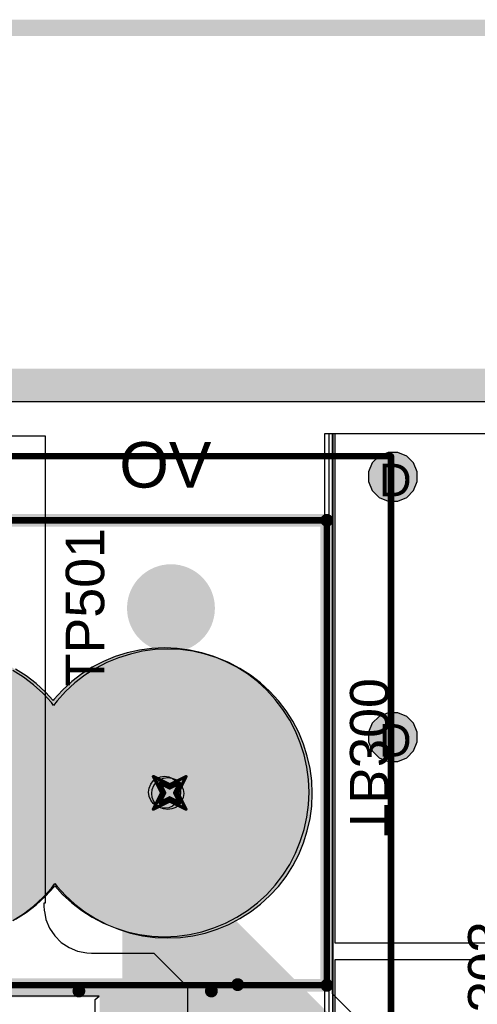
# Model space of a CAD drawing. Header units: inches. Extents: x -6 to 11.2, y -2.2 to 8.3.
# Tile 120 of 256: x 1.7 to 2, y 2.4 to 3. Entities that reach past the tile are written whole.
import ezdxf

# ---------------------------------------------------------------- set-up
doc = ezdxf.new("R2010")
doc.units = ezdxf.units.IN
doc.header["$MEASUREMENT"] = 0
for name, color, linetype in [('Board Layer Stack Bottom Overlay', 54, 'Continuous'), ('Board Layer Stack Bottom Solder', 6, 'Continuous'), ('Board Outline', 76, 'Continuous'), ('Bottom Comp Body -Top13)-Comp Body -Bot14)', 56, 'Continuous'), ('Bottom Courtyard -Top15)-Courtyard -Bot16)', 56, 'Continuous'), ('Drill Drawing', 1, 'Continuous'), ('Layer  6- Inner', 156, 'Continuous'), ('Layer 1- Top', 1, 'Continuous'), ('Layer 2- GND', 16, 'Continuous'), ('Layer 3- Inner', 16, 'Continuous'), ('Layer 4- Inner', 76, 'Continuous'), ('Layer 5- Inner', 90, 'Continuous'), ('Layer 7- PWR', 76, 'Continuous'), ('Layer 8- Bottom', 5, 'Continuous'), ('Multi-Layer', 9, 'Continuous'), ('Notes', 56, 'Continuous'), ('Pad Holes', 156, 'Continuous'), ('Top Assembly', 56, 'Continuous'), ('Top Comp Body -Top13)-Comp Body -Bot14)', 56, 'Continuous'), ('Top Component Center', 56, 'Continuous'), ('Top Courtyard -Top15)-Courtyard -Bot16)', 56, 'Continuous'), ('Top Overlay', 2, 'Continuous'), ('Top Paste', 8, 'Continuous'), ('Top Solder', 216, 'Continuous'), ('Via Holes', 16, 'Continuous')]:
    doc.layers.add(name, color=color, linetype=linetype)
doc.styles.add('Arial', font='txt', dxfattribs={"height": 0.2})

# ---------------------------------------------------------------- blocks, each defined once
blk = doc.blocks.new('1843622_B_44')
at = {"layer": 'Board Layer Stack Bottom Solder'}
blk.add_hatch(color=6, dxfattribs=at).paths.add_polyline_path([(-0.0374, 0.0374), (0.0374, 0.0374), (0.0374, -0.0374), (-0.0374, -0.0374)])
h = blk.add_hatch(color=6, dxfattribs=at)
edge = h.paths.add_edge_path()
edge.add_arc((0.1378, 0), 0.0374, 0, 360)
h = blk.add_hatch(color=6, dxfattribs=at)
edge = h.paths.add_edge_path()
edge.add_arc((0.27559, 0), 0.0374, 0, 360)
h = blk.add_hatch(color=6, dxfattribs=at)
edge = h.paths.add_edge_path()
edge.add_arc((0.41339, 0), 0.0374, 0, 360)
at = {"layer": 'Layer 1- Top'}
blk.add_hatch(color=7, dxfattribs=at).paths.add_polyline_path([(-0.03543, 0.03543), (0.03543, 0.03543), (0.03543, -0.03543), (-0.03543, -0.03543)])
h = blk.add_hatch(color=7, dxfattribs=at)
edge = h.paths.add_edge_path()
edge.add_arc((0.1378, 0), 0.03543, 0, 360)
h = blk.add_hatch(color=7, dxfattribs=at)
edge = h.paths.add_edge_path()
edge.add_arc((0.27559, 0), 0.03543, 0, 360)
h = blk.add_hatch(color=7, dxfattribs=at)
edge = h.paths.add_edge_path()
edge.add_arc((0.41339, 0), 0.03543, 0, 360)
at = {"layer": 'Layer 2- GND'}
h = blk.add_hatch(color=7, dxfattribs=at)
edge = h.paths.add_edge_path()
edge.add_arc((0, 0), 0.03362, 0, 360)
h = blk.add_hatch(color=7, dxfattribs=at)
edge = h.paths.add_edge_path()
edge.add_arc((0.1378, 0), 0.03362, 0, 360)
h = blk.add_hatch(color=7, dxfattribs=at)
edge = h.paths.add_edge_path()
edge.add_arc((0.27559, 0), 0.03362, 0, 360)
h = blk.add_hatch(color=7, dxfattribs=at)
edge = h.paths.add_edge_path()
edge.add_arc((0.41339, 0), 0.03362, 0, 360)
at = {"layer": 'Layer 7- PWR'}
h = blk.add_hatch(color=7, dxfattribs=at)
edge = h.paths.add_edge_path()
edge.add_arc((0, 0), 0.03362, 0, 360)
h = blk.add_hatch(color=7, dxfattribs=at)
edge = h.paths.add_edge_path()
edge.add_arc((0.1378, 0), 0.03362, 0, 360)
h = blk.add_hatch(color=7, dxfattribs=at)
edge = h.paths.add_edge_path()
edge.add_arc((0.27559, 0), 0.03362, 0, 360)
h = blk.add_hatch(color=7, dxfattribs=at)
edge = h.paths.add_edge_path()
edge.add_arc((0.41339, 0), 0.03362, 0, 360)
at = {"layer": 'Layer 8- Bottom'}
blk.add_hatch(color=7, dxfattribs=at).paths.add_polyline_path([(-0.03543, 0.03543), (0.03543, 0.03543), (0.03543, -0.03543), (-0.03543, -0.03543)])
h = blk.add_hatch(color=7, dxfattribs=at)
edge = h.paths.add_edge_path()
edge.add_arc((0.1378, 0), 0.03543, 0, 360)
h = blk.add_hatch(color=7, dxfattribs=at)
edge = h.paths.add_edge_path()
edge.add_arc((0.27559, 0), 0.03543, 0, 360)
h = blk.add_hatch(color=7, dxfattribs=at)
edge = h.paths.add_edge_path()
edge.add_arc((0.41339, 0), 0.03543, 0, 360)
at = {"layer": 'Multi-Layer'}
blk.add_hatch(color=9, dxfattribs=at).paths.add_polyline_path([(-0.03543, 0.03543), (0.03543, 0.03543), (0.03543, -0.03543), (-0.03543, -0.03543)])
h = blk.add_hatch(color=9, dxfattribs=at)
edge = h.paths.add_edge_path()
edge.add_arc((0.1378, 0), 0.03543, 0, 360)
h = blk.add_hatch(color=9, dxfattribs=at)
edge = h.paths.add_edge_path()
edge.add_arc((0.27559, 0), 0.03543, 0, 360)
h = blk.add_hatch(color=9, dxfattribs=at)
edge = h.paths.add_edge_path()
edge.add_arc((0.41339, 0), 0.03543, 0, 360)
at = {"layer": 'Pad Holes'}
h = blk.add_hatch(color=7, dxfattribs=at)
edge = h.paths.add_edge_path()
edge.add_arc((0, 0), 0.02362, 0, 360)
h = blk.add_hatch(color=7, dxfattribs=at)
edge = h.paths.add_edge_path()
edge.add_arc((0.1378, 0), 0.02362, 0, 360)
h = blk.add_hatch(color=7, dxfattribs=at)
edge = h.paths.add_edge_path()
edge.add_arc((0.27559, 0), 0.02362, 0, 360)
h = blk.add_hatch(color=7, dxfattribs=at)
edge = h.paths.add_edge_path()
edge.add_arc((0.41339, 0), 0.02362, 0, 360)
at = {"layer": 'Top Solder'}
blk.add_hatch(color=216, dxfattribs=at).paths.add_polyline_path([(-0.0374, 0.0374), (0.0374, 0.0374), (0.0374, -0.0374), (-0.0374, -0.0374)])
h = blk.add_hatch(color=216, dxfattribs=at)
edge = h.paths.add_edge_path()
edge.add_arc((0.1378, 0), 0.0374, 0, 360)
h = blk.add_hatch(color=216, dxfattribs=at)
edge = h.paths.add_edge_path()
edge.add_arc((0.27559, 0), 0.0374, 0, 360)
h = blk.add_hatch(color=216, dxfattribs=at)
edge = h.paths.add_edge_path()
edge.add_arc((0.41339, 0), 0.0374, 0, 360)
at = {"layer": 'Board Layer Stack Bottom Overlay'}
for points in [[(-0.09646, 0.11811, 0.00787, 0.00787, 0), (-0.09646, -0.16732, 0.00787, 0.00787, 0)], [(0.50984, 0.11811, 0.00787, 0.00787, 0), (-0.09646, 0.11811, 0.00787, 0.00787, 0)], [(0.50984, 0.11811, 0.00787, 0.00787, 0), (0.50984, -0.16732, 0.00787, 0.00787, 0)], [(0.50984, -0.16732, 0.00787, 0.00787, 0), (-0.09646, -0.16732, 0.00787, 0.00787, 0)]]:
    blk.add_lwpolyline(points, format="xyseb", dxfattribs=at)
for points in [[(-0.09843, 0.11811, 0.00394, 0.00394, 1), (-0.09449, 0.11811, 0.00394, 0.00394, 1)], [(-0.09843, 0.11811, 0.00394, 0.00394, 1), (-0.09449, 0.11811, 0.00394, 0.00394, 1)], [(0.50787, 0.11811, 0.00394, 0.00394, 1), (0.51181, 0.11811, 0.00394, 0.00394, 1)], [(0.50787, 0.11811, 0.00394, 0.00394, 1), (0.51181, 0.11811, 0.00394, 0.00394, 1)], [(-0.09843, -0.16732, 0.00394, 0.00394, 1), (-0.09449, -0.16732, 0.00394, 0.00394, 1)], [(-0.09843, -0.16732, 0.00394, 0.00394, 1), (-0.09449, -0.16732, 0.00394, 0.00394, 1)], [(0.50787, -0.16732, 0.00394, 0.00394, 1), (0.51181, -0.16732, 0.00394, 0.00394, 1)], [(0.50787, -0.16732, 0.00394, 0.00394, 1), (0.51181, -0.16732, 0.00394, 0.00394, 1)]]:
    blk.add_lwpolyline(points, format="xyseb", close=True, dxfattribs=at)
at = {"layer": 'Bottom Comp Body -Top13)-Comp Body -Bot14)'}
for points in [[(-0.09646, 0.11811, 0.00394, 0.00394, 0), (-0.09646, -0.16732, 0.00394, 0.00394, 0)], [(0.50984, 0.11811, 0.00394, 0.00394, 0), (-0.09646, 0.11811, 0.00394, 0.00394, 0)], [(0.50984, 0.11811, 0.00394, 0.00394, 0), (0.50984, -0.16732, 0.00394, 0.00394, 0)], [(0.50984, -0.16732, 0.00394, 0.00394, 0), (-0.09646, -0.16732, 0.00394, 0.00394, 0)]]:
    blk.add_lwpolyline(points, format="xyseb", dxfattribs=at)
for points in [[(-0.09744, 0.11811, 0.00197, 0.00197, 1), (-0.09547, 0.11811, 0.00197, 0.00197, 1)], [(-0.09744, 0.11811, 0.00197, 0.00197, 1), (-0.09547, 0.11811, 0.00197, 0.00197, 1)], [(0.50886, 0.11811, 0.00197, 0.00197, 1), (0.51083, 0.11811, 0.00197, 0.00197, 1)], [(0.50886, 0.11811, 0.00197, 0.00197, 1), (0.51083, 0.11811, 0.00197, 0.00197, 1)], [(-0.09744, -0.16732, 0.00197, 0.00197, 1), (-0.09547, -0.16732, 0.00197, 0.00197, 1)], [(-0.09744, -0.16732, 0.00197, 0.00197, 1), (-0.09547, -0.16732, 0.00197, 0.00197, 1)], [(0.50886, -0.16732, 0.00197, 0.00197, 1), (0.51083, -0.16732, 0.00197, 0.00197, 1)], [(0.50886, -0.16732, 0.00197, 0.00197, 1), (0.51083, -0.16732, 0.00197, 0.00197, 1)]]:
    blk.add_lwpolyline(points, format="xyseb", close=True, dxfattribs=at)
at = {"layer": 'Bottom Courtyard -Top15)-Courtyard -Bot16)'}
for points in [[(-0.13583, 0.15748, 0.00394, 0.00394, 0), (-0.13583, -0.20669, 0.00394, 0.00394, 0)], [(0.54921, 0.15748, 0.00394, 0.00394, 0), (-0.13583, 0.15748, 0.00394, 0.00394, 0)], [(0.54921, 0.15748, 0.00394, 0.00394, 0), (0.54921, -0.20669, 0.00394, 0.00394, 0)], [(0.54921, -0.20669, 0.00394, 0.00394, 0), (-0.13583, -0.20669, 0.00394, 0.00394, 0)]]:
    blk.add_lwpolyline(points, format="xyseb", dxfattribs=at)
for points in [[(-0.13681, 0.15748, 0.00197, 0.00197, 1), (-0.13484, 0.15748, 0.00197, 0.00197, 1)], [(-0.13681, 0.15748, 0.00197, 0.00197, 1), (-0.13484, 0.15748, 0.00197, 0.00197, 1)], [(0.54823, 0.15748, 0.00197, 0.00197, 1), (0.5502, 0.15748, 0.00197, 0.00197, 1)], [(0.54823, 0.15748, 0.00197, 0.00197, 1), (0.5502, 0.15748, 0.00197, 0.00197, 1)], [(-0.13681, -0.20669, 0.00197, 0.00197, 1), (-0.13484, -0.20669, 0.00197, 0.00197, 1)], [(-0.13681, -0.20669, 0.00197, 0.00197, 1), (-0.13484, -0.20669, 0.00197, 0.00197, 1)], [(0.54823, -0.20669, 0.00197, 0.00197, 1), (0.5502, -0.20669, 0.00197, 0.00197, 1)], [(0.54823, -0.20669, 0.00197, 0.00197, 1), (0.5502, -0.20669, 0.00197, 0.00197, 1)]]:
    blk.add_lwpolyline(points, format="xyseb", close=True, dxfattribs=at)
blk = doc.blocks.new('FP_2920L100PR_MFG_86')
at = {"layer": 'Layer 1- Top'}
for points in [[(-0.16929, 0.10433), (-0.09055, 0.10433), (-0.09055, -0.10433), (-0.16929, -0.10433)], [(0.09055, 0.10433), (0.16929, 0.10433), (0.16929, -0.10433), (0.09055, -0.10433)]]:
    blk.add_hatch(color=7, dxfattribs=at).paths.add_polyline_path(points)
at = {"layer": 'Top Paste'}
for points in [[(-0.16929, 0.10433), (-0.09055, 0.10433), (-0.09055, -0.10433), (-0.16929, -0.10433)], [(0.09055, 0.10433), (0.16929, 0.10433), (0.16929, -0.10433), (0.09055, -0.10433)]]:
    blk.add_hatch(color=8, dxfattribs=at).paths.add_polyline_path(points)
at = {"layer": 'Top Solder'}
for points in [[(-0.17126, 0.1063), (-0.08858, 0.1063), (-0.08858, -0.1063), (-0.17126, -0.1063)], [(0.08858, 0.1063), (0.17126, 0.1063), (0.17126, -0.1063), (0.08858, -0.1063)]]:
    blk.add_hatch(color=216, dxfattribs=at).paths.add_polyline_path(points)
at = {"layer": 'Top Assembly'}
for points in [[(-0.17323, 0.11102, 0.00787, 0.00787, 0), (0.17323, 0.11102, 0.00787, 0.00787, 0)], [(-0.17323, -0.11102, 0.00787, 0.00787, 0), (-0.17323, 0.11102, 0.00787, 0.00787, 0)], [(0.17323, -0.11102, 0.00787, 0.00787, 0), (0.17323, 0.11102, 0.00787, 0.00787, 0)], [(-0.17323, -0.11102, 0.00787, 0.00787, 0), (0.17323, -0.11102, 0.00787, 0.00787, 0)]]:
    blk.add_lwpolyline(points, format="xyseb", dxfattribs=at)
for points in [[(-0.1752, 0.11102, 0.00394, 0.00394, 1), (-0.17126, 0.11102, 0.00394, 0.00394, 1)], [(-0.1752, 0.11102, 0.00394, 0.00394, 1), (-0.17126, 0.11102, 0.00394, 0.00394, 1)], [(0.17126, 0.11102, 0.00394, 0.00394, 1), (0.1752, 0.11102, 0.00394, 0.00394, 1)], [(0.17126, 0.11102, 0.00394, 0.00394, 1), (0.1752, 0.11102, 0.00394, 0.00394, 1)], [(-0.1752, -0.11102, 0.00394, 0.00394, 1), (-0.17126, -0.11102, 0.00394, 0.00394, 1)], [(-0.1752, -0.11102, 0.00394, 0.00394, 1), (-0.17126, -0.11102, 0.00394, 0.00394, 1)], [(0.17126, -0.11102, 0.00394, 0.00394, 1), (0.1752, -0.11102, 0.00394, 0.00394, 1)], [(0.17126, -0.11102, 0.00394, 0.00394, 1), (0.1752, -0.11102, 0.00394, 0.00394, 1)]]:
    blk.add_lwpolyline(points, format="xyseb", close=True, dxfattribs=at)
at = {"layer": 'Top Comp Body -Top13)-Comp Body -Bot14)'}
for points in [[(-0.15709, 0.10709, 0.00787, 0.00787, 0), (0.15709, 0.10709, 0.00787, 0.00787, 0)], [(-0.15709, -0.10709, 0.00787, 0.00787, 0), (-0.15709, 0.10709, 0.00787, 0.00787, 0)], [(0.15709, -0.10709, 0.00787, 0.00787, 0), (0.15709, 0.10709, 0.00787, 0.00787, 0)], [(-0.15709, -0.10709, 0.00787, 0.00787, 0), (0.15709, -0.10709, 0.00787, 0.00787, 0)]]:
    blk.add_lwpolyline(points, format="xyseb", dxfattribs=at)
for points in [[(-0.15906, 0.10709, 0.00394, 0.00394, 1), (-0.15512, 0.10709, 0.00394, 0.00394, 1)], [(-0.15906, 0.10709, 0.00394, 0.00394, 1), (-0.15512, 0.10709, 0.00394, 0.00394, 1)], [(0.15512, 0.10709, 0.00394, 0.00394, 1), (0.15906, 0.10709, 0.00394, 0.00394, 1)], [(0.15512, 0.10709, 0.00394, 0.00394, 1), (0.15906, 0.10709, 0.00394, 0.00394, 1)], [(-0.15906, -0.10709, 0.00394, 0.00394, 1), (-0.15512, -0.10709, 0.00394, 0.00394, 1)], [(-0.15906, -0.10709, 0.00394, 0.00394, 1), (-0.15512, -0.10709, 0.00394, 0.00394, 1)], [(0.15512, -0.10709, 0.00394, 0.00394, 1), (0.15906, -0.10709, 0.00394, 0.00394, 1)], [(0.15512, -0.10709, 0.00394, 0.00394, 1), (0.15906, -0.10709, 0.00394, 0.00394, 1)]]:
    blk.add_lwpolyline(points, format="xyseb", close=True, dxfattribs=at)
at = {"layer": 'Top Component Center'}
for points in [[(0, -0.01969, 0.00394, 0.00394, 0), (0, 0.01969, 0.00394, 0.00394, 0)], [(-0.01969, 0, 0.00394, 0.00394, 0), (0.01969, 0, 0.00394, 0.00394, 0)]]:
    blk.add_lwpolyline(points, format="xyseb", dxfattribs=at)
for points in [[(-0.00098, 0.01969, 0.00197, 0.00197, 1), (0.00098, 0.01969, 0.00197, 0.00197, 1)], [(-0.02067, 0, 0.00197, 0.00197, 1), (-0.0187, 0, 0.00197, 0.00197, 1)], [(0.0187, 0, 0.00197, 0.00197, 1), (0.02067, 0, 0.00197, 0.00197, 1)], [(-0.00098, -0.01969, 0.00197, 0.00197, 1), (0.00098, -0.01969, 0.00197, 0.00197, 1)]]:
    blk.add_lwpolyline(points, format="xyseb", close=True, dxfattribs=at)
at = {"layer": 'Top Courtyard -Top15)-Courtyard -Bot16)'}
for points in [[(-0.17323, 0.11102, 0.00787, 0.00787, 0), (0.17323, 0.11102, 0.00787, 0.00787, 0)], [(-0.17323, -0.11102, 0.00787, 0.00787, 0), (-0.17323, 0.11102, 0.00787, 0.00787, 0)], [(0.17323, -0.11102, 0.00787, 0.00787, 0), (0.17323, 0.11102, 0.00787, 0.00787, 0)], [(-0.17323, -0.11102, 0.00787, 0.00787, 0), (0.17323, -0.11102, 0.00787, 0.00787, 0)]]:
    blk.add_lwpolyline(points, format="xyseb", dxfattribs=at)
for points in [[(-0.1752, 0.11102, 0.00394, 0.00394, 1), (-0.17126, 0.11102, 0.00394, 0.00394, 1)], [(-0.1752, 0.11102, 0.00394, 0.00394, 1), (-0.17126, 0.11102, 0.00394, 0.00394, 1)], [(0.17126, 0.11102, 0.00394, 0.00394, 1), (0.1752, 0.11102, 0.00394, 0.00394, 1)], [(0.17126, 0.11102, 0.00394, 0.00394, 1), (0.1752, 0.11102, 0.00394, 0.00394, 1)], [(-0.1752, -0.11102, 0.00394, 0.00394, 1), (-0.17126, -0.11102, 0.00394, 0.00394, 1)], [(-0.1752, -0.11102, 0.00394, 0.00394, 1), (-0.17126, -0.11102, 0.00394, 0.00394, 1)], [(0.17126, -0.11102, 0.00394, 0.00394, 1), (0.1752, -0.11102, 0.00394, 0.00394, 1)], [(0.17126, -0.11102, 0.00394, 0.00394, 1), (0.1752, -0.11102, 0.00394, 0.00394, 1)]]:
    blk.add_lwpolyline(points, format="xyseb", close=True, dxfattribs=at)
at = {"layer": 'Top Overlay'}
for points in [[(-0.07579, 0.10709, 0.00787, 0.00787, 0), (0.07579, 0.10709, 0.00787, 0.00787, 0)], [(-0.07579, -0.10709, 0.00787, 0.00787, 0), (0.07579, -0.10709, 0.00787, 0.00787, 0)]]:
    blk.add_lwpolyline(points, format="xyseb", dxfattribs=at)
for points in [[(-0.07776, 0.10709, 0.00394, 0.00394, 1), (-0.07382, 0.10709, 0.00394, 0.00394, 1)], [(0.07382, 0.10709, 0.00394, 0.00394, 1), (0.07776, 0.10709, 0.00394, 0.00394, 1)], [(-0.07776, -0.10709, 0.00394, 0.00394, 1), (-0.07382, -0.10709, 0.00394, 0.00394, 1)], [(0.07382, -0.10709, 0.00394, 0.00394, 1), (0.07776, -0.10709, 0.00394, 0.00394, 1)]]:
    blk.add_lwpolyline(points, format="xyseb", close=True, dxfattribs=at)
at = {"layer": 'Top Assembly', "style": 'Arial'}
blk.add_text('PTC501', height=0.03937, rotation=360, dxfattribs=at).set_placement((0, 0.00044))
blk = doc.blocks.new('TEST_PAD_1_27_____SS_184')
at = {"layer": 'Layer 1- Top'}
h = blk.add_hatch(color=7, dxfattribs=at)
edge = h.paths.add_edge_path()
edge.add_arc((0, 0), 0.025, 0, 360)
at = {"layer": 'Top Solder'}
h = blk.add_hatch(color=216, dxfattribs=at)
edge = h.paths.add_edge_path()
edge.add_arc((0, 0), 0.02697, 0, 360)

msp = doc.modelspace()

# ---------------------------------------------------------------- hatches: boundary and pattern name
at = {"layer": 'Layer 1- Top'}
h = msp.add_hatch(color=7, dxfattribs=at)
edge = h.paths.add_edge_path()
edge.add_arc((1.93701, 2.6937), 0.00984, 0, 360)
h = msp.add_hatch(color=7, dxfattribs=at)
edge = h.paths.add_edge_path()
edge.add_arc((1.93701, 2.53386), 0.00984, 0, 360)
at = {"layer": 'Layer 3- Inner'}
h = msp.add_hatch(color=7, dxfattribs=at)
edge = h.paths.add_edge_path()
edge.add_arc((1.93701, 2.6937), 0.00984, 0, 360)
h = msp.add_hatch(color=7, dxfattribs=at)
edge = h.paths.add_edge_path()
edge.add_arc((1.93701, 2.53386), 0.00984, 0, 360)
at = {"layer": 'Layer 5- Inner'}
h = msp.add_hatch(color=7, dxfattribs=at)
edge = h.paths.add_edge_path()
edge.add_arc((1.93701, 2.6937), 0.00984, 0, 360)
h = msp.add_hatch(color=7, dxfattribs=at)
edge = h.paths.add_edge_path()
edge.add_arc((1.93701, 2.53386), 0.00984, 0, 360)
at = {"layer": 'Layer 7- PWR'}
h = msp.add_hatch(color=7, dxfattribs=at)
edge = h.paths.add_edge_path()
edge.add_arc((1.93701, 2.6937), 0.01492, 0, 360)
h = msp.add_hatch(color=7, dxfattribs=at)
edge = h.paths.add_edge_path()
edge.add_arc((1.93701, 2.53386), 0.01492, 0, 360)
at = {"layer": 'Layer 8- Bottom'}
h = msp.add_hatch(color=7, dxfattribs=at)
edge = h.paths.add_edge_path()
edge.add_arc((1.93701, 2.6937), 0.00984, 0, 360)
h = msp.add_hatch(color=7, dxfattribs=at)
edge = h.paths.add_edge_path()
edge.add_arc((1.93701, 2.53386), 0.00984, 0, 360)
msp.add_hatch(color=7, dxfattribs=at).paths.add_polyline_path([(1.6126, 2.47638), (1.70984, 2.47638), (1.70984, 2.52205), (1.6126, 2.52205)])
at = {"layer": 'Via Holes'}
h = msp.add_hatch(color=7, dxfattribs=at)
edge = h.paths.add_edge_path()
edge.add_arc((1.93701, 2.6937), 0.00492, 0, 360)
h = msp.add_hatch(color=7, dxfattribs=at)
edge = h.paths.add_edge_path()
edge.add_arc((1.93701, 2.53386), 0.00492, 0, 360)

# ---------------------------------------------------------------- linework, layer by layer
at = {"layer": 'Board Outline'}
msp.add_lwpolyline([(-0.00001, 2.74999, 0.015, 0.015, 0), (5.39999, 2.74999, 0.015, 0.015, 0)], format="xyseb", dxfattribs=at)
at = {"layer": 'Drill Drawing'}
for points in [[(1.79, 2.50961, 0.002, 0.002, 0), (1.8, 2.50461, 0.002, 0.002, 0)], [(1.79, 2.50961, 0.002, 0.002, 0), (1.795, 2.49961, 0.002, 0.002, 0)], [(1.8, 2.50461, 0.002, 0.002, 0), (1.81, 2.50961, 0.002, 0.002, 0)], [(1.805, 2.49961, 0.002, 0.002, 0), (1.81, 2.50961, 0.002, 0.002, 0)], [(1.794, 2.50561, 0.002, 0.002, 0), (1.8, 2.50261, 0.002, 0.002, 0)], [(1.794, 2.50561, 0.002, 0.002, 0), (1.797, 2.49961, 0.002, 0.002, 0)], [(1.8, 2.50261, 0.002, 0.002, 0), (1.806, 2.50561, 0.002, 0.002, 0)], [(1.803, 2.49961, 0.002, 0.002, 0), (1.806, 2.50561, 0.002, 0.002, 0)], [(1.79, 2.48961, 0.002, 0.002, 0), (1.795, 2.49961, 0.002, 0.002, 0)], [(1.794, 2.49361, 0.002, 0.002, 0), (1.797, 2.49961, 0.002, 0.002, 0)], [(1.794, 2.49361, 0.002, 0.002, 0), (1.8, 2.49661, 0.002, 0.002, 0)], [(1.8, 2.49661, 0.002, 0.002, 0), (1.806, 2.49361, 0.002, 0.002, 0)], [(1.803, 2.49961, 0.002, 0.002, 0), (1.806, 2.49361, 0.002, 0.002, 0)], [(1.805, 2.49961, 0.002, 0.002, 0), (1.81, 2.48961, 0.002, 0.002, 0)], [(1.79, 2.48961, 0.002, 0.002, 0), (1.8, 2.49461, 0.002, 0.002, 0)], [(1.8, 2.49461, 0.002, 0.002, 0), (1.81, 2.48961, 0.002, 0.002, 0)]]:
    msp.add_lwpolyline(points, format="xyseb", dxfattribs=at)
for points in [[(1.7895, 2.50961, 0.001, 0.001, 1), (1.7905, 2.50961, 0.001, 0.001, 1)], [(1.7895, 2.50961, 0.001, 0.001, 1), (1.7905, 2.50961, 0.001, 0.001, 1)], [(1.8095, 2.50961, 0.001, 0.001, 1), (1.8105, 2.50961, 0.001, 0.001, 1)], [(1.8095, 2.50961, 0.001, 0.001, 1), (1.8105, 2.50961, 0.001, 0.001, 1)], [(1.7935, 2.50561, 0.001, 0.001, 1), (1.7945, 2.50561, 0.001, 0.001, 1)], [(1.7935, 2.50561, 0.001, 0.001, 1), (1.7945, 2.50561, 0.001, 0.001, 1)], [(1.7995, 2.50461, 0.001, 0.001, 1), (1.8005, 2.50461, 0.001, 0.001, 1)], [(1.7995, 2.50461, 0.001, 0.001, 1), (1.8005, 2.50461, 0.001, 0.001, 1)], [(1.7995, 2.50261, 0.001, 0.001, 1), (1.8005, 2.50261, 0.001, 0.001, 1)], [(1.7995, 2.50261, 0.001, 0.001, 1), (1.8005, 2.50261, 0.001, 0.001, 1)], [(1.8055, 2.50561, 0.001, 0.001, 1), (1.8065, 2.50561, 0.001, 0.001, 1)], [(1.8055, 2.50561, 0.001, 0.001, 1), (1.8065, 2.50561, 0.001, 0.001, 1)], [(1.7945, 2.49961, 0.001, 0.001, 1), (1.7955, 2.49961, 0.001, 0.001, 1)], [(1.7945, 2.49961, 0.001, 0.001, 1), (1.7955, 2.49961, 0.001, 0.001, 1)], [(1.7965, 2.49961, 0.001, 0.001, 1), (1.7975, 2.49961, 0.001, 0.001, 1)], [(1.7965, 2.49961, 0.001, 0.001, 1), (1.7975, 2.49961, 0.001, 0.001, 1)], [(1.7995, 2.49661, 0.001, 0.001, 1), (1.8005, 2.49661, 0.001, 0.001, 1)], [(1.7995, 2.49661, 0.001, 0.001, 1), (1.8005, 2.49661, 0.001, 0.001, 1)], [(1.8025, 2.49961, 0.001, 0.001, 1), (1.8035, 2.49961, 0.001, 0.001, 1)], [(1.8025, 2.49961, 0.001, 0.001, 1), (1.8035, 2.49961, 0.001, 0.001, 1)], [(1.8045, 2.49961, 0.001, 0.001, 1), (1.8055, 2.49961, 0.001, 0.001, 1)], [(1.8045, 2.49961, 0.001, 0.001, 1), (1.8055, 2.49961, 0.001, 0.001, 1)], [(1.7895, 2.48961, 0.001, 0.001, 1), (1.7905, 2.48961, 0.001, 0.001, 1)], [(1.7895, 2.48961, 0.001, 0.001, 1), (1.7905, 2.48961, 0.001, 0.001, 1)], [(1.7935, 2.49361, 0.001, 0.001, 1), (1.7945, 2.49361, 0.001, 0.001, 1)], [(1.7935, 2.49361, 0.001, 0.001, 1), (1.7945, 2.49361, 0.001, 0.001, 1)], [(1.7995, 2.49461, 0.001, 0.001, 1), (1.8005, 2.49461, 0.001, 0.001, 1)], [(1.7995, 2.49461, 0.001, 0.001, 1), (1.8005, 2.49461, 0.001, 0.001, 1)], [(1.8055, 2.49361, 0.001, 0.001, 1), (1.8065, 2.49361, 0.001, 0.001, 1)], [(1.8055, 2.49361, 0.001, 0.001, 1), (1.8065, 2.49361, 0.001, 0.001, 1)], [(1.8095, 2.48961, 0.001, 0.001, 1), (1.8105, 2.48961, 0.001, 0.001, 1)], [(1.8095, 2.48961, 0.001, 0.001, 1), (1.8105, 2.48961, 0.001, 0.001, 1)]]:
    msp.add_lwpolyline(points, format="xyseb", close=True, dxfattribs=at)
at = {"layer": 'Layer  6- Inner'}
for p, q in [((1.90039, 2.33543), (1.90039, 2.72021)), ((1.90039, 2.72021), (2.94625, 2.72021)), ((1.93404, 2.70862), (1.92856, 2.70635)), ((1.93998, 2.70862), (1.93404, 2.70862)), ((1.94546, 2.70635), (1.93998, 2.70862)), ((1.92436, 2.70215), (1.92209, 2.69667)), ((1.92856, 2.70635), (1.92436, 2.70215)), ((1.94966, 2.70215), (1.94546, 2.70635)), ((1.95193, 2.69667), (1.94966, 2.70215)), ((1.92209, 2.69667), (1.92209, 2.69073)), ((1.95193, 2.69073), (1.95193, 2.69667)), ((1.92209, 2.69073), (1.92436, 2.68525)), ((1.94966, 2.68525), (1.95193, 2.69073)), ((1.92436, 2.68525), (1.92856, 2.68105)), ((1.94546, 2.68105), (1.94966, 2.68525)), ((1.92856, 2.68105), (1.93404, 2.67878)), ((1.93404, 2.67878), (1.93998, 2.67878)), ((1.93998, 2.67878), (1.94546, 2.68105)), ((1.92856, 2.54651), (1.92436, 2.54231)), ((1.93404, 2.54878), (1.92856, 2.54651)), ((1.93998, 2.54878), (1.93404, 2.54878)), ((1.94546, 2.54651), (1.93998, 2.54878)), ((1.94966, 2.54231), (1.94546, 2.54651)), ((1.92436, 2.54231), (1.92209, 2.53683)), ((1.95193, 2.53683), (1.94966, 2.54231)), ((1.92209, 2.53683), (1.92209, 2.53089)), ((1.95193, 2.53089), (1.95193, 2.53683)), ((1.92209, 2.53089), (1.92436, 2.52541)), ((1.94966, 2.52541), (1.95193, 2.53089)), ((1.92436, 2.52541), (1.92856, 2.52121)), ((1.92856, 2.52121), (1.93404, 2.51894)), ((1.93998, 2.51894), (1.94546, 2.52121)), ((1.94546, 2.52121), (1.94966, 2.52541)), ((1.93404, 2.51894), (1.93998, 2.51894))]:
    msp.add_line(p, q, dxfattribs=at)
at = {"layer": 'Layer 1- Top'}
for p, q in [((1.89784, 2.33949), (1.89784, 2.72021)), ((1.89784, 2.72021), (5.37021, 2.72021)), ((1.75669, 2.3748), (1.5752, 2.3748)), ((1.75433, 2.37283), (1.75669, 2.3748)), ((1.75433, 2.16732), (1.75433, 2.37283))]:
    msp.add_line(p, q, dxfattribs=at)
for points in [[(1.80079, 2.51181, 0.01969, 0.01969, 0), (1.80079, 2.61299, 0.01969, 0.01969, 0)], [(1.79843, 2.27087, 0.05512, 0.05512, 0), (1.79843, 2.49803, 0.05512, 0.05512, 0)], [(1.80079, 2.51181, 0.01969, 0.01969, 0), (1.80315, 2.50945, 0.01969, 0.01969, 0)]]:
    msp.add_lwpolyline(points, format="xyseb", dxfattribs=at)
for points in [[(1.79587, 2.61299, 0.00984, 0.00984, 1), (1.80571, 2.61299, 0.00984, 0.00984, 1)], [(1.78465, 2.49803, 0.02756, 0.02756, 1), (1.8122, 2.49803, 0.02756, 0.02756, 1)], [(1.79587, 2.51181, 0.00984, 0.00984, 1), (1.80571, 2.51181, 0.00984, 0.00984, 1)], [(1.79587, 2.51181, 0.00984, 0.00984, 1), (1.80571, 2.51181, 0.00984, 0.00984, 1)], [(1.79823, 2.50945, 0.00984, 0.00984, 1), (1.80807, 2.50945, 0.00984, 0.00984, 1)]]:
    msp.add_lwpolyline(points, format="xyseb", close=True, dxfattribs=at)
at = {"layer": 'Layer 2- GND'}
for p, q in [((1.28976, 2.73991), (5.38991, 2.73991)), ((1.79109, 2.58754), (1.78342, 2.58653)), ((1.79882, 2.58788), (1.79109, 2.58754)), ((1.80655, 2.58754), (1.79882, 2.58788)), ((1.81422, 2.58653), (1.80655, 2.58754)), ((1.76849, 2.58253), (1.76135, 2.57957)), ((1.77587, 2.58486), (1.76849, 2.58253)), ((1.78342, 2.58653), (1.77587, 2.58486)), ((1.82177, 2.58486), (1.81422, 2.58653)), ((1.82914, 2.58253), (1.82177, 2.58486)), ((1.83629, 2.57957), (1.82914, 2.58253)), ((1.75449, 2.576), (1.74796, 2.57184)), ((1.76135, 2.57957), (1.75449, 2.576)), ((1.84315, 2.576), (1.83629, 2.57957)), ((1.84968, 2.57184), (1.84315, 2.576)), ((1.71031, 2.57066), (1.70378, 2.57482)), ((1.71644, 2.56595), (1.71031, 2.57066)), ((1.74796, 2.57184), (1.74182, 2.56714)), ((1.85581, 2.56714), (1.84968, 2.57184)), ((1.72215, 2.56073), (1.71644, 2.56595)), ((1.74182, 2.56714), (1.73612, 2.56191)), ((1.86152, 2.56191), (1.85581, 2.56714)), ((1.72737, 2.55503), (1.72215, 2.56073)), ((1.73612, 2.56191), (1.7309, 2.55621)), ((1.86674, 2.55621), (1.86152, 2.56191)), ((1.72868, 2.55332), (1.72737, 2.55503)), ((1.7309, 2.55621), (1.72868, 2.55332)), ((1.87145, 2.55007), (1.86674, 2.55621)), ((1.87561, 2.54355), (1.87145, 2.55007)), ((1.87918, 2.53668), (1.87561, 2.54355)), ((1.88214, 2.52954), (1.87918, 2.53668)), ((1.88446, 2.52216), (1.88214, 2.52954)), ((1.88614, 2.51461), (1.88446, 2.52216)), ((1.79391, 2.50772), (1.79628, 2.5087)), ((1.79628, 2.5087), (1.79882, 2.50904)), ((1.79882, 2.50904), (1.80136, 2.5087)), ((1.80136, 2.5087), (1.80373, 2.50772)), ((1.88715, 2.50694), (1.88614, 2.51461)), ((1.78933, 2.50176), (1.79031, 2.50413)), ((1.79031, 2.50413), (1.79187, 2.50616)), ((1.79187, 2.50616), (1.79391, 2.50772)), ((1.80373, 2.50772), (1.80577, 2.50616)), ((1.80577, 2.50616), (1.80733, 2.50413)), ((1.80733, 2.50413), (1.80831, 2.50176)), ((1.88749, 2.49921), (1.88715, 2.50694)), ((1.78899, 2.49921), (1.78933, 2.50176)), ((1.78933, 2.49667), (1.78899, 2.49921)), ((1.79031, 2.4943), (1.78933, 2.49667)), ((1.80831, 2.49667), (1.80733, 2.4943)), ((1.80831, 2.50176), (1.80865, 2.49921)), ((1.80865, 2.49921), (1.80831, 2.49667)), ((1.88715, 2.49148), (1.88749, 2.49921)), ((1.79187, 2.49226), (1.79031, 2.4943)), ((1.79391, 2.4907), (1.79187, 2.49226)), ((1.79628, 2.48972), (1.79391, 2.4907)), ((1.80373, 2.4907), (1.80136, 2.48972)), ((1.80577, 2.49226), (1.80373, 2.4907)), ((1.80733, 2.4943), (1.80577, 2.49226)), ((1.88614, 2.48382), (1.88715, 2.49148)), ((1.79882, 2.48939), (1.79628, 2.48972)), ((1.80136, 2.48972), (1.79882, 2.48939)), ((1.88446, 2.47626), (1.88614, 2.48382)), ((1.88214, 2.46889), (1.88446, 2.47626)), ((1.87918, 2.46174), (1.88214, 2.46889)), ((1.87561, 2.45488), (1.87918, 2.46174)), ((1.87145, 2.44836), (1.87561, 2.45488)), ((1.86674, 2.44222), (1.87145, 2.44836)), ((1.72737, 2.44104), (1.72959, 2.44392)), ((1.72959, 2.44392), (1.7309, 2.44222)), ((1.7309, 2.44222), (1.73612, 2.43652)), ((1.86152, 2.43652), (1.86674, 2.44222)), ((1.72215, 2.43533), (1.72737, 2.44104)), ((1.73612, 2.43652), (1.74182, 2.43129)), ((1.85581, 2.43129), (1.86152, 2.43652)), ((1.71031, 2.4254), (1.71644, 2.43011)), ((1.71644, 2.43011), (1.72215, 2.43533)), ((1.74182, 2.43129), (1.74796, 2.42658)), ((1.84968, 2.42658), (1.85581, 2.43129)), ((1.70378, 2.42124), (1.71031, 2.4254)), ((1.74796, 2.42658), (1.75449, 2.42242)), ((1.84315, 2.42242), (1.84968, 2.42658)), ((1.75449, 2.42242), (1.76135, 2.41885)), ((1.76135, 2.41885), (1.76849, 2.41589)), ((1.82914, 2.41589), (1.83629, 2.41885)), ((1.83629, 2.41885), (1.84315, 2.42242)), ((1.76849, 2.41589), (1.77587, 2.41357)), ((1.77587, 2.41357), (1.78342, 2.41189)), ((1.81422, 2.41189), (1.82177, 2.41357)), ((1.82177, 2.41357), (1.82914, 2.41589)), ((1.78342, 2.41189), (1.79109, 2.41088)), ((1.79109, 2.41088), (1.79882, 2.41055)), ((1.79882, 2.41055), (1.80655, 2.41088)), ((1.80655, 2.41088), (1.81422, 2.41189))]:
    msp.add_line(p, q, dxfattribs=at)
msp.add_lwpolyline([(-0.00001, 2.74999, 0.02, 0.02, 0), (5.39999, 2.74999, 0.02, 0.02, 0)], format="xyseb", dxfattribs=at)
for points in [[(1.84803, 2.49921, 0.07874, 0.07874, 1), (1.74961, 2.49921, 0.07874, 0.07874, 1)], [(1.70866, 2.49803, 0.07874, 0.07874, 1), (1.61024, 2.49803, 0.07874, 0.07874, 1)], [(1.68898, 2.49803, 0.03937, 0.03937, 1), (1.72835, 2.49803, 0.03937, 0.03937, 1)], [(1.72992, 2.49921, 0.03937, 0.03937, 1), (1.76929, 2.49921, 0.03937, 0.03937, 1)], [(1.82835, 2.49921, 0.03937, 0.03937, 1), (1.86772, 2.49921, 0.03937, 0.03937, 1)]]:
    msp.add_lwpolyline(points, format="xyseb", close=True, dxfattribs=at)
at = {"layer": 'Layer 3- Inner'}
for p, q in [((1.89528, 2.33976), (1.89528, 2.72021)), ((1.89528, 2.72021), (5.37021, 2.72021))]:
    msp.add_line(p, q, dxfattribs=at)
at = {"layer": 'Layer 4- Inner'}
for p, q in [((1.90157, 2.40744), (1.90157, 2.72021)), ((1.90157, 2.72021), (2.94625, 2.72021)), ((1.93404, 2.70862), (1.92856, 2.70635)), ((1.93998, 2.70862), (1.93404, 2.70862)), ((1.94546, 2.70635), (1.93998, 2.70862)), ((1.92436, 2.70215), (1.92209, 2.69667)), ((1.92856, 2.70635), (1.92436, 2.70215)), ((1.94966, 2.70215), (1.94546, 2.70635)), ((1.95193, 2.69667), (1.94966, 2.70215)), ((1.92209, 2.69667), (1.92209, 2.69073)), ((1.95193, 2.69073), (1.95193, 2.69667)), ((1.92209, 2.69073), (1.92436, 2.68525)), ((1.94966, 2.68525), (1.95193, 2.69073)), ((1.92436, 2.68525), (1.92856, 2.68105)), ((1.94546, 2.68105), (1.94966, 2.68525)), ((1.92856, 2.68105), (1.93404, 2.67878)), ((1.93404, 2.67878), (1.93998, 2.67878)), ((1.93998, 2.67878), (1.94546, 2.68105)), ((1.92856, 2.54651), (1.92436, 2.54231)), ((1.93404, 2.54878), (1.92856, 2.54651)), ((1.93998, 2.54878), (1.93404, 2.54878)), ((1.94546, 2.54651), (1.93998, 2.54878)), ((1.94966, 2.54231), (1.94546, 2.54651)), ((1.92436, 2.54231), (1.92209, 2.53683)), ((1.95193, 2.53683), (1.94966, 2.54231)), ((1.92209, 2.53683), (1.92209, 2.53089)), ((1.95193, 2.53089), (1.95193, 2.53683)), ((1.92209, 2.53089), (1.92436, 2.52541)), ((1.94966, 2.52541), (1.95193, 2.53089)), ((1.92436, 2.52541), (1.92856, 2.52121)), ((1.92856, 2.52121), (1.93404, 2.51894)), ((1.93998, 2.51894), (1.94546, 2.52121)), ((1.94546, 2.52121), (1.94966, 2.52541)), ((1.93404, 2.51894), (1.93998, 2.51894)), ((2.06999, 2.40744), (1.90157, 2.40744)), ((1.90157, 2.39724), (2.06999, 2.39724)), ((1.90157, 2.33465), (1.90157, 2.39724))]:
    msp.add_line(p, q, dxfattribs=at)
at = {"layer": 'Layer 5- Inner'}
for p, q in [((1.90011, 2.33235), (1.90011, 2.72021)), ((1.90011, 2.72021), (5.37021, 2.72021))]:
    msp.add_line(p, q, dxfattribs=at)
at = {"layer": 'Layer 7- PWR'}
for p, q in [((1.2878, 2.73991), (5.38991, 2.73991)), ((1.78145, 2.58732), (1.7739, 2.58565)), ((1.78912, 2.58833), (1.78145, 2.58732)), ((1.79685, 2.58867), (1.78912, 2.58833)), ((1.80458, 2.58833), (1.79685, 2.58867)), ((1.81225, 2.58732), (1.80458, 2.58833)), ((1.8198, 2.58565), (1.81225, 2.58732)), ((1.76652, 2.58332), (1.75938, 2.58036)), ((1.7739, 2.58565), (1.76652, 2.58332)), ((1.82718, 2.58332), (1.8198, 2.58565)), ((1.83432, 2.58036), (1.82718, 2.58332)), ((1.71188, 2.57145), (1.70536, 2.57561)), ((1.75252, 2.57679), (1.74599, 2.57263)), ((1.75938, 2.58036), (1.75252, 2.57679)), ((1.84118, 2.57679), (1.83432, 2.58036)), ((1.84771, 2.57263), (1.84118, 2.57679)), ((1.71802, 2.56674), (1.71188, 2.57145)), ((1.74599, 2.57263), (1.73986, 2.56792)), ((1.85384, 2.56792), (1.84771, 2.57263)), ((1.72372, 2.56152), (1.71802, 2.56674)), ((1.73986, 2.56792), (1.73415, 2.5627)), ((1.85955, 2.5627), (1.85384, 2.56792)), ((1.72844, 2.55636), (1.72372, 2.56152)), ((1.72893, 2.55699), (1.72844, 2.55636)), ((1.73415, 2.5627), (1.72893, 2.55699)), ((1.86477, 2.55699), (1.85955, 2.5627)), ((1.86948, 2.55086), (1.86477, 2.55699)), ((1.87364, 2.54433), (1.86948, 2.55086)), ((1.87721, 2.53747), (1.87364, 2.54433)), ((1.88017, 2.53033), (1.87721, 2.53747)), ((1.8825, 2.52295), (1.88017, 2.53033)), ((1.88417, 2.5154), (1.8825, 2.52295)), ((1.88518, 2.50773), (1.88417, 2.5154)), ((1.79194, 2.50851), (1.79431, 2.50949)), ((1.79431, 2.50949), (1.79685, 2.50983)), ((1.79685, 2.50983), (1.79939, 2.50949)), ((1.79939, 2.50949), (1.80176, 2.50851)), ((1.78736, 2.50254), (1.78834, 2.50491)), ((1.78834, 2.50491), (1.7899, 2.50695)), ((1.7899, 2.50695), (1.79194, 2.50851)), ((1.80176, 2.50851), (1.8038, 2.50695)), ((1.8038, 2.50695), (1.80536, 2.50491)), ((1.80536, 2.50491), (1.80634, 2.50254)), ((1.88552, 2.5), (1.88518, 2.50773)), ((1.78702, 2.5), (1.78736, 2.50254)), ((1.78736, 2.49746), (1.78702, 2.5)), ((1.78834, 2.49509), (1.78736, 2.49746)), ((1.80634, 2.49746), (1.80536, 2.49509)), ((1.80634, 2.50254), (1.80668, 2.5)), ((1.80668, 2.5), (1.80634, 2.49746)), ((1.88518, 2.49227), (1.88552, 2.5)), ((1.7899, 2.49305), (1.78834, 2.49509)), ((1.79194, 2.49149), (1.7899, 2.49305)), ((1.79431, 2.49051), (1.79194, 2.49149)), ((1.79685, 2.49017), (1.79431, 2.49051)), ((1.79939, 2.49051), (1.79685, 2.49017)), ((1.80176, 2.49149), (1.79939, 2.49051)), ((1.8038, 2.49305), (1.80176, 2.49149)), ((1.80536, 2.49509), (1.8038, 2.49305)), ((1.88417, 2.4846), (1.88518, 2.49227)), ((1.8825, 2.47705), (1.88417, 2.4846)), ((1.88017, 2.46967), (1.8825, 2.47705)), ((1.87721, 2.46253), (1.88017, 2.46967)), ((1.87364, 2.45567), (1.87721, 2.46253)), ((1.86948, 2.44914), (1.87364, 2.45567)), ((1.86477, 2.44301), (1.86948, 2.44914)), ((1.72895, 2.44182), (1.72943, 2.44246)), ((1.72943, 2.44246), (1.73415, 2.4373)), ((1.85955, 2.4373), (1.86477, 2.44301)), ((1.71802, 2.4309), (1.72372, 2.43612)), ((1.72372, 2.43612), (1.72895, 2.44182)), ((1.73415, 2.4373), (1.73986, 2.43208)), ((1.85384, 2.43208), (1.85955, 2.4373)), ((1.71188, 2.42619), (1.71802, 2.4309)), ((1.73986, 2.43208), (1.74599, 2.42737)), ((1.84771, 2.42737), (1.85384, 2.43208)), ((1.70536, 2.42203), (1.71188, 2.42619)), ((1.74599, 2.42737), (1.75252, 2.42321)), ((1.84118, 2.42321), (1.84771, 2.42737)), ((1.75252, 2.42321), (1.75938, 2.41964)), ((1.75938, 2.41964), (1.76652, 2.41668)), ((1.82718, 2.41668), (1.83432, 2.41964)), ((1.83432, 2.41964), (1.84118, 2.42321)), ((1.76652, 2.41668), (1.7739, 2.41435)), ((1.7739, 2.41435), (1.78145, 2.41268)), ((1.78145, 2.41268), (1.78912, 2.41167)), ((1.80458, 2.41167), (1.81225, 2.41268)), ((1.81225, 2.41268), (1.8198, 2.41435)), ((1.8198, 2.41435), (1.82718, 2.41668)), ((1.78912, 2.41167), (1.79685, 2.41133)), ((1.79685, 2.41133), (1.80458, 2.41167))]:
    msp.add_line(p, q, dxfattribs=at)
msp.add_lwpolyline([(-0.00001, 2.74999, 0.02, 0.02, 0), (5.39999, 2.74999, 0.02, 0.02, 0)], format="xyseb", dxfattribs=at)
for points in [[(1.71024, 2.49882, 0.07874, 0.07874, 1), (1.61181, 2.49882, 0.07874, 0.07874, 1)], [(1.84606, 2.5, 0.07874, 0.07874, 1), (1.74764, 2.5, 0.07874, 0.07874, 1)], [(1.72795, 2.5, 0.03937, 0.03937, 1), (1.76732, 2.5, 0.03937, 0.03937, 1)], [(1.82638, 2.5, 0.03937, 0.03937, 1), (1.86575, 2.5, 0.03937, 0.03937, 1)], [(1.69055, 2.49882, 0.03937, 0.03937, 1), (1.72992, 2.49882, 0.03937, 0.03937, 1)]]:
    msp.add_lwpolyline(points, format="xyseb", close=True, dxfattribs=at)
at = {"layer": 'Layer 8- Bottom'}
for p, q in [((1.89993, 2.37627), (1.89993, 2.72021)), ((1.89993, 2.72021), (5.37021, 2.72021)), ((1.30354, 2.7189), (1.72362, 2.7189)), ((1.72362, 2.7189), (1.72362, 2.43189)), ((1.72362, 2.43189), (1.72283, 2.43189)), ((1.72283, 2.43189), (1.72283, 2.43031)), ((1.72283, 2.43031), (1.72297, 2.42747)), ((1.72297, 2.42747), (1.72297, 2.42746)), ((1.72297, 2.42746), (1.72309, 2.42689)), ((1.72309, 2.42689), (1.72409, 2.42186)), ((1.72409, 2.42186), (1.72627, 2.41658)), ((1.72627, 2.41658), (1.72945, 2.41183)), ((1.72945, 2.41183), (1.73349, 2.40779)), ((1.73349, 2.40779), (1.73823, 2.40462)), ((1.73823, 2.40462), (1.74351, 2.40243)), ((1.74351, 2.40243), (1.74911, 2.40132)), ((1.74911, 2.40132), (1.75197, 2.40118)), ((1.75197, 2.40118), (1.79033, 2.40118)), ((1.79033, 2.40118), (1.81102, 2.38049)), ((1.81102, 2.38049), (1.81102, 2.32655)), ((1.94802, 2.32818), (1.89993, 2.37627))]:
    msp.add_line(p, q, dxfattribs=at)
for points in [[(1.8, 2.43386, 0.03937, 0.03937, 0), (1.8, 2.49961, 0.03937, 0.03937, 0)], [(1.8, 2.43386, 0.03937, 0.03937, 0), (1.92685, 2.30701, 0.03937, 0.03937, 0)]]:
    msp.add_lwpolyline(points, format="xyseb", dxfattribs=at)
for points in [[(1.79016, 2.49961, 0.01969, 0.01969, 1), (1.80984, 2.49961, 0.01969, 0.01969, 1)], [(1.79016, 2.43386, 0.01969, 0.01969, 1), (1.80984, 2.43386, 0.01969, 0.01969, 1)], [(1.79016, 2.43386, 0.01969, 0.01969, 1), (1.80984, 2.43386, 0.01969, 0.01969, 1)]]:
    msp.add_lwpolyline(points, format="xyseb", close=True, dxfattribs=at)
at = {"layer": 'Notes'}
msp.add_lwpolyline([(-0.00001, 2.96929, 0.01, 0.01, 0), (2.50804, 2.96929, 0.01, 0.01, 0)], format="xyseb", dxfattribs=at)

# ---------------------------------------------------------------- block references
for name, p, rotation in [('1843622_B_44', (1.8, 2.49961), 180), ('TEST_PAD_1_27_____SS_184', (1.80079, 2.61299), 90)]:
    msp.add_blockref(name, p, dxfattribs=dict(rotation=rotation))
msp.add_blockref('FP_2920L100PR_MFG_86', (1.6685, 2.27087))

# ---------------------------------------------------------------- texts
at = {"layer": 'Board Layer Stack Bottom Overlay', "style": 'Arial', "text_generation_flag": 2}
for s, height, rotation, p in [('VO', 0.028, 360, (1.82559, 2.68701)), ('TB300', 0.023622, 270, (1.91063, 2.47285)), ('D303', 0.023622, 270, (1.98307, 2.34135))]:
    msp.add_text(s, height=height, rotation=rotation, dxfattribs=at).set_placement(p)
at = {"layer": 'Drill Drawing', "style": 'Arial'}
for p in [(1.92834, 2.6817), (1.92834, 2.52186)]:
    msp.add_text('D', height=0.02, dxfattribs=at).set_placement(p)
at = {"layer": 'Top Overlay', "style": 'Arial'}
msp.add_text('TP501', height=0.023622, rotation=90, dxfattribs=at).set_placement((1.75984, 2.56498))

doc.saveas('drawing.dxf')
